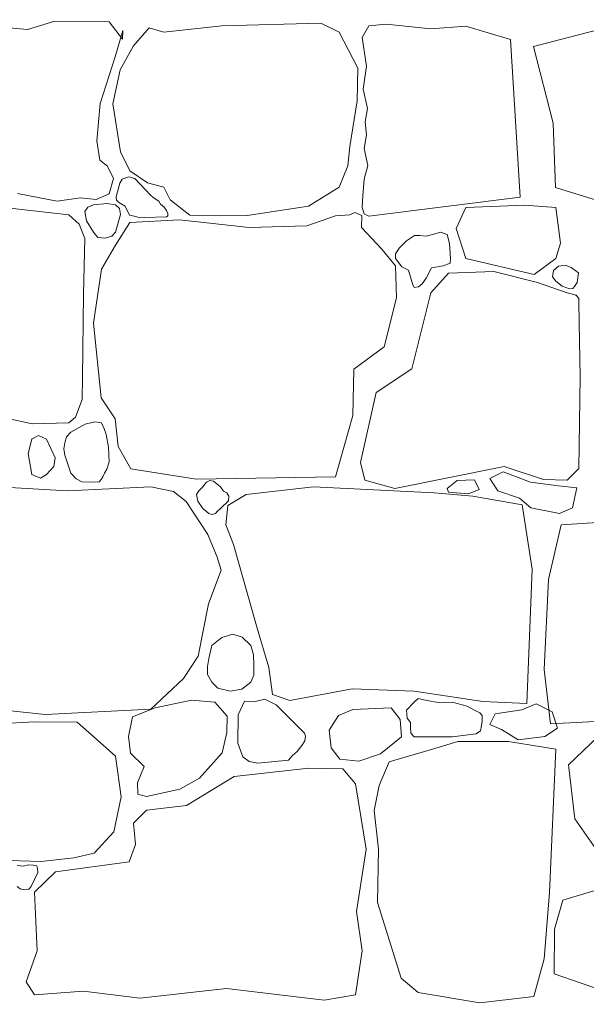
# Model space of a CAD drawing. Header units: millimetres. Extents: x 16408 to 141596, y -21057 to 26364.
# Tile 101 of 144: x 61635 to 62148, y -4456 to -3564. Entities that reach past the tile are written whole.
import ezdxf

# ---------------------------------------------------------------- set-up
doc = ezdxf.new("R2010")
doc.units = ezdxf.units.MM
doc.header["$MEASUREMENT"] = 0
doc.linetypes.add('Wipeout_Contour', pattern=[1000, 0, -1000])
doc.layers.add('_elementy3d', color=7, linetype='Continuous')
doc.layers.add('_elementy3d_Nr_pióra__101', color=7, linetype='Continuous', lineweight=5, true_color=0xb2b2b2)

# ---------------------------------------------------------------- blocks, each defined once
blk = doc.blocks.new('*X6')
at = {"layer": '_elementy3d_Nr_pióra__101', "color": 253, "linetype": 'Continuous', "lineweight": 5, "true_color": 0xb2b2b2}
for p, q in [((61666.58, -3565.58), (61641.81, -3573.26)), ((61715.62, -3566.33), (61666.58, -3565.58)), ((61641.81, -3573.26), (61610.11, -3570.29)), ((61727.75, -3581.93), (61715.62, -3566.33)), ((61721.32, -3598.03), (61728, -3574.01)), ((61728, -3574.01), (61727.75, -3581.93)), ((61752.03, -3571.78), (61737.66, -3588.12)), ((61765.4, -3575.49), (61752.03, -3571.78)), ((61817.66, -3569.8), (61765.4, -3575.49)), ((61907.32, -3567.57), (61817.66, -3569.8)), ((61923.92, -3575.49), (61907.32, -3567.57)), ((61950.91, -3570.04), (61944.9, -3580.53)), ((61966.51, -3568.49), (61950.91, -3570.04)), ((62006.89, -3572.77), (61966.51, -3568.49)), ((62038.59, -3570.29), (62006.89, -3572.77)), ((62079.15, -3582.42), (62038.59, -3570.29)), ((62100, -3588.7), (62183.91, -3566.82)), ((61941.01, -3608.19), (61923.92, -3575.49)), ((61944.9, -3580.53), (61948.91, -3606.56)), ((62087.76, -3725.09), (62079.15, -3582.42)), ((61737.66, -3588.12), (61725.77, -3609.67)), ((62117.67, -3658.11), (62100, -3588.7)), ((61707.69, -3640.14), (61721.32, -3598.03)), ((61725.77, -3609.67), (61719.09, -3640.63)), ((61940.26, -3637.91), (61941.01, -3608.19)), ((61948.91, -3606.56), (61945.63, -3627.11)), ((61945.63, -3627.11), (61949.64, -3644.63)), ((61704.72, -3674.07), (61707.69, -3640.14)), ((61719.09, -3640.63), (61726.02, -3683.98)), ((61933.82, -3679.27), (61940.26, -3637.91)), ((61949.64, -3644.63), (61947.68, -3656.75)), ((61947.68, -3656.75), (61948.82, -3668.62)), ((62119.98, -3716.16), (62117.67, -3658.11)), ((61948.82, -3668.62), (61946.61, -3681.06)), ((61707.45, -3691.41), (61704.72, -3674.07)), ((61931.84, -3696.61), (61933.82, -3679.27)), ((61946.61, -3681.06), (61949.97, -3696.29)), ((61726.02, -3683.98), (61734.44, -3701.31)), ((61714.38, -3696.85), (61707.45, -3691.41)), ((61719.58, -3708.25), (61714.38, -3696.85)), ((61923.92, -3715.93), (61931.84, -3696.61)), ((61949.97, -3696.29), (61946.53, -3708.65)), ((61733.63, -3706.61), (61727.59, -3708.75)), ((61738.86, -3708.21), (61733.63, -3706.61)), ((61734.44, -3701.31), (61750.54, -3711.96)), ((61715.62, -3721.87), (61719.58, -3708.25)), ((61725.37, -3712.48), (61722.25, -3724.82)), ((61727.59, -3708.75), (61725.37, -3712.48)), ((61753.41, -3723.55), (61738.86, -3708.21)), ((61750.54, -3711.96), (61765.4, -3715.93)), ((61765.4, -3715.93), (61771.1, -3727.57)), ((61896.18, -3733.02), (61923.92, -3715.93)), ((61946.53, -3708.65), (61945.47, -3723.8)), ((62208.93, -3744.12), (62119.98, -3716.16)), ((61632.65, -3721.62), (61668.56, -3728.56)), ((61668.56, -3728.56), (61689.86, -3725.59)), ((61689.86, -3725.59), (61703.98, -3727.07)), ((61703.98, -3727.07), (61715.62, -3721.87)), ((61722.25, -3724.82), (61722.4, -3727.86)), ((61756.49, -3725.83), (61753.41, -3723.55)), ((61760.83, -3728.58), (61756.49, -3725.83)), ((61945.47, -3723.8), (61944.9, -3734.44)), ((61950.91, -3742.18), (62087.76, -3725.09)), ((61679.21, -3740.94), (61607.88, -3733.02)), ((61696.37, -3734.07), (61693.6, -3738.05)), ((61701.5, -3732.03), (61696.37, -3734.07)), ((61714.1, -3730.71), (61701.5, -3732.03)), ((61721.57, -3732.03), (61714.1, -3730.71)), ((61725.16, -3735.41), (61721.57, -3732.03)), ((61722.4, -3727.86), (61724.32, -3729.58)), ((61724.32, -3729.58), (61730.4, -3733.27)), ((61730.4, -3733.27), (61734.3, -3741.28)), ((61762.34, -3731.34), (61760.83, -3728.58)), ((61765.44, -3733.98), (61762.34, -3731.34)), ((61767.66, -3737.17), (61765.44, -3733.98)), ((61771.1, -3727.57), (61788.68, -3741.19)), ((61840.7, -3741.68), (61896.18, -3733.02)), ((61944.9, -3734.44), (61946.61, -3740.01)), ((62038.59, -3734.44), (62029.99, -3753.41)), ((62091.95, -3732.41), (62038.59, -3734.44)), ((62120.33, -3734.44), (62091.95, -3732.41)), ((62124.36, -3766.63), (62120.33, -3734.44)), ((61688.75, -3749.38), (61679.21, -3740.94)), ((61693.6, -3738.05), (61695.36, -3746.51)), ((61721.57, -3756.79), (61726.08, -3740.81)), ((61726.08, -3740.81), (61725.16, -3735.41)), ((61734.3, -3741.28), (61739.87, -3742.45)), ((61739.87, -3742.45), (61743.23, -3743.79)), ((61743.23, -3743.79), (61748.13, -3743.5)), ((61748.13, -3743.5), (61767.54, -3742.95)), ((61767.54, -3742.95), (61768.96, -3741.78)), ((61768.92, -3739.85), (61767.66, -3737.17)), ((61768.96, -3741.78), (61768.92, -3739.85)), ((61788.68, -3741.19), (61840.7, -3741.68)), ((61920.7, -3741.93), (61894.69, -3750.85)), ((61933.76, -3741.07), (61920.7, -3741.93)), ((61938.18, -3738.78), (61933.76, -3741.07)), ((61944.57, -3741.48), (61938.18, -3738.78)), ((61944.23, -3752.58), (61944.57, -3741.48)), ((61946.61, -3740.01), (61950.91, -3742.18)), ((61693.84, -3762.37), (61688.75, -3749.38)), ((61695.36, -3746.51), (61701.5, -3756.79)), ((61734.44, -3747.88), (61721.57, -3768.45)), ((61779.52, -3745.4), (61734.44, -3747.88)), ((61842.43, -3752.58), (61779.52, -3745.4)), ((61894.69, -3750.85), (61842.43, -3752.58)), ((61962.55, -3772.15), (61944.23, -3752.58)), ((61701.5, -3756.79), (61705.55, -3761.44)), ((61705.55, -3761.44), (61712.04, -3762.11)), ((61712.04, -3762.11), (61718.08, -3760.18)), ((61718.08, -3760.18), (61721.57, -3756.79)), ((61992.38, -3759.82), (61985.09, -3764.41)), ((61997.05, -3759.74), (61992.38, -3759.82)), ((62002.68, -3760.26), (61997.05, -3759.74)), ((62016.12, -3756.79), (62002.68, -3760.26)), ((62021.69, -3758.68), (62016.12, -3756.79)), ((62023.9, -3767.03), (62021.69, -3758.68)), ((62029.99, -3753.41), (62038.59, -3780.45)), ((61692.52, -3812.85), (61693.84, -3762.37)), ((61721.57, -3768.45), (61708.68, -3790.23)), ((61985.09, -3764.41), (61978.38, -3771.12)), ((62024.8, -3780.62), (62023.9, -3767.03)), ((62120.33, -3780.45), (62124.36, -3766.63)), ((61974.94, -3787.26), (61962.55, -3772.15)), ((61978.38, -3771.12), (61974.92, -3776.29)), ((61974.92, -3776.29), (61974.94, -3780.45)), ((61974.94, -3780.45), (61980.84, -3788.07)), ((61975.93, -3816.24), (61974.94, -3787.26)), ((61980.84, -3788.07), (61986.81, -3791.1)), ((62007.69, -3789.13), (62018.31, -3787.33)), ((62018.31, -3787.33), (62024.55, -3784.71)), ((62024.55, -3784.71), (62024.8, -3780.62)), ((62038.59, -3780.45), (62100.51, -3795.15)), ((62100.51, -3795.15), (62120.33, -3780.45)), ((62118.21, -3791.36), (62122.63, -3787.35)), ((62122.63, -3787.35), (62128.63, -3786.63)), ((62128.63, -3786.63), (62134.16, -3788.56)), ((61708.68, -3790.23), (61701.5, -3839.02)), ((61986.81, -3791.1), (61990.54, -3803.36)), ((62002.78, -3798.47), (62007.69, -3789.13)), ((62022.99, -3793.7), (62007.14, -3811.53)), ((62064.1, -3792.21), (62022.99, -3793.7)), ((62103.73, -3802.37), (62064.1, -3792.21)), ((62117.22, -3797.21), (62118.21, -3791.36)), ((62120.33, -3801), (62117.22, -3797.21)), ((62134.16, -3788.56), (62140.8, -3793.66)), ((62140.8, -3793.66), (62139.66, -3802.21)), ((61990.54, -3803.36), (61991.89, -3806.65)), ((61991.89, -3806.65), (61995.82, -3806.16)), ((61995.82, -3806.16), (61999.26, -3803.46)), ((61999.26, -3803.46), (62002.78, -3798.47)), ((62130.48, -3811.53), (62103.73, -3802.37)), ((62125.83, -3805.64), (62120.33, -3801)), ((62132.5, -3808.03), (62125.83, -3805.64)), ((62137.09, -3805.95), (62135.51, -3807.67)), ((62139.66, -3802.21), (62137.09, -3805.95)), ((61691.77, -3888.18), (61692.52, -3812.85)), ((62007.14, -3811.53), (61989.8, -3880.38)), ((62138.52, -3813.77), (62130.48, -3811.53)), ((62135.51, -3807.67), (62132.5, -3808.03)), ((62141.06, -3816.8), (62138.52, -3813.77)), ((61964.78, -3860.57), (61975.93, -3816.24)), ((62141.13, -3819.21), (62141.06, -3816.8)), ((62141.38, -3839.52), (62141.13, -3819.21)), ((61701.5, -3839.02), (61708.44, -3906.64)), ((62142.37, -3887.32), (62141.38, -3839.52)), ((61937.29, -3880.88), (61964.78, -3860.57)), ((61936.3, -3922.74), (61937.29, -3880.88)), ((61989.8, -3880.38), (61957.6, -3901.93)), ((61691.3, -3908.34), (61691.77, -3888.18)), ((62140.88, -3970.79), (62142.37, -3887.32)), ((61957.6, -3901.93), (61943.48, -3965.09)), ((61685.27, -3924.06), (61691.3, -3908.34)), ((61708.44, -3906.64), (61721.32, -3925.71)), ((61624.06, -3925.29), (61646.09, -3930.28)), ((61646.09, -3930.28), (61679.21, -3929.18)), ((61679.21, -3929.18), (61685.27, -3924.06)), ((61693.94, -3930.38), (61681.19, -3937.85)), ((61702.65, -3928.42), (61693.94, -3930.38)), ((61708.88, -3929.28), (61702.65, -3928.42)), ((61711.41, -3935.37), (61708.88, -3929.28)), ((61721.32, -3925.71), (61723.79, -3950.73)), ((61920.7, -3978.22), (61936.3, -3922.74)), ((61681.19, -3937.85), (61677.14, -3942.11)), ((61713.19, -3940), (61711.41, -3935.37)), ((61645.77, -3944.04), (61642.55, -3957.17)), ((61651.86, -3940.8), (61645.77, -3944.04)), ((61658.9, -3944.04), (61651.86, -3940.8)), ((61666.83, -3960.88), (61658.9, -3944.04)), ((61675.56, -3947.47), (61674.79, -3952.74)), ((61677.14, -3942.11), (61675.56, -3947.47)), ((61715.29, -3951.3), (61713.19, -3940)), ((61642.55, -3957.17), (61645.77, -3976.24)), ((61674.79, -3952.74), (61675.74, -3958.65)), ((61715.87, -3964.61), (61715.29, -3951.3)), ((61723.79, -3950.73), (61735.43, -3971.04)), ((61665.59, -3968.81), (61666.83, -3960.88)), ((61675.74, -3958.65), (61681.19, -3975)), ((61713.62, -3971.17), (61715.87, -3964.61)), ((61943.48, -3965.09), (61947.2, -3981.19)), ((61658.9, -3976.24), (61665.59, -3968.81)), ((61681.19, -3975), (61685.8, -3979.98)), ((61710.17, -3978.3), (61711.41, -3975)), ((61711.41, -3975), (61713.62, -3971.17)), ((61735.43, -3971.04), (61794.63, -3980.2)), ((61974.44, -3988.62), (62073.51, -3968.81)), ((62072.61, -3973.54), (62060.54, -3979.72)), ((62097.34, -3982.96), (62072.61, -3973.54)), ((62073.51, -3968.81), (62109.18, -3980.69)), ((62130.48, -3981.19), (62140.88, -3970.79)), ((61645.77, -3976.24), (61653.62, -3979.51)), ((61653.62, -3979.51), (61658.9, -3976.24)), ((61685.8, -3979.98), (61691.07, -3982.8)), ((61691.07, -3982.8), (61698.49, -3982.9)), ((61698.49, -3982.9), (61706.72, -3982.71)), ((61706.72, -3982.71), (61708.4, -3980.7)), ((61708.4, -3980.7), (61710.17, -3978.3)), ((61794.63, -3980.2), (61920.7, -3978.22)), ((61803.9, -3982.89), (61800.57, -3987.13)), ((61807.05, -3981.54), (61803.9, -3982.89)), ((61810.23, -3982.18), (61807.05, -3981.54)), ((61816.67, -3987.13), (61810.23, -3982.18)), ((61947.2, -3981.19), (61974.44, -3988.62)), ((62021.68, -3988.85), (62030.81, -3981.49)), ((62030.81, -3981.49), (62046.7, -3980.9)), ((62046.7, -3980.9), (62050.83, -3989.73)), ((62060.54, -3979.72), (62067.6, -3990.91)), ((62122.65, -3986.49), (62097.34, -3982.96)), ((62109.18, -3980.69), (62130.48, -3981.19)), ((61677.97, -3990.85), (61610.6, -3987.13)), ((61753.41, -3987.13), (61677.97, -3990.85)), ((61774.07, -3991.59), (61753.41, -3987.13)), ((61785.46, -4000.51), (61774.07, -3991.59)), ((61796.97, -3990.8), (61794.88, -3994.07)), ((61800.57, -3987.13), (61796.97, -3990.8)), ((61819.43, -3991.05), (61816.67, -3987.13)), ((61822.37, -3992.58), (61819.43, -3991.05)), ((61824.27, -3995.76), (61822.37, -3992.58)), ((61900.88, -3987.13), (61839.71, -3994.32)), ((62010.11, -3992.58), (61900.88, -3987.13)), ((62045.03, -3995.8), (62010.11, -3992.58)), ((62023.15, -3992.09), (62021.68, -3988.85)), ((62041.11, -3993.56), (62023.15, -3992.09)), ((62050.83, -3989.73), (62041.11, -3993.56)), ((62067.6, -3990.91), (62087.33, -3997.39)), ((62139.14, -3988.26), (62122.65, -3986.49)), ((62135.31, -4006.22), (62139.14, -3988.26)), ((61805.03, -4030.48), (61785.46, -4000.51)), ((61794.88, -3994.07), (61795.99, -4000.31)), ((61795.99, -4000.31), (61800.57, -4006.95)), ((61816.67, -4006.95), (61823.73, -4000.06)), ((61839.71, -3994.32), (61823.11, -4004.22)), ((61823.73, -4000.06), (61824.27, -3995.76)), ((62089.81, -4003.68), (62045.03, -3995.8)), ((62087.33, -3997.39), (62097.63, -4006.22)), ((61800.57, -4006.95), (61806.15, -4011.36)), ((61811.94, -4011.31), (61813.98, -4009.2)), ((61813.98, -4009.2), (61816.67, -4006.95)), ((61823.11, -4004.22), (61821.38, -4021.81)), ((62098.77, -4061.94), (62089.81, -4003.68)), ((62097.63, -4006.22), (62123.54, -4011.52)), ((62123.54, -4011.52), (62135.31, -4006.22)), ((61806.15, -4011.36), (61809, -4012.2)), ((61809, -4012.2), (61811.94, -4011.31)), ((62169.88, -4018.79), (62125.08, -4021.54)), ((61821.38, -4021.81), (61828.41, -4039.38)), ((62125.08, -4021.54), (62113.43, -4071.27)), ((61813.7, -4050.79), (61805.03, -4030.48)), ((61828.41, -4039.38), (61849.86, -4115.18)), ((61817.17, -4062.68), (61813.7, -4050.79)), ((61805.77, -4093.14), (61817.17, -4062.68)), ((62094.08, -4183.54), (62098.77, -4061.94)), ((62113.43, -4071.27), (62109.54, -4152.69)), ((61796.36, -4140.7), (61805.77, -4093.14)), ((61849.86, -4115.18), (61860.26, -4150.85)), ((61817.64, -4123.69), (61808.87, -4130.85)), ((61827.86, -4120.76), (61817.64, -4123.69)), ((61836.11, -4123.25), (61827.86, -4120.76)), ((61844.09, -4130.85), (61836.11, -4123.25)), ((61808.87, -4130.85), (61806.08, -4142.54)), ((61846.41, -4139.45), (61844.09, -4130.85)), ((61782.99, -4160.76), (61796.36, -4140.7)), ((61806.08, -4142.54), (61804.9, -4149.79)), ((61846.67, -4148.83), (61846.41, -4139.45)), ((61804.9, -4149.79), (61804.81, -4157.25)), ((61846.71, -4157.82), (61846.67, -4148.83)), ((61860.26, -4150.85), (61863.73, -4175.37)), ((62109.54, -4152.69), (62115.51, -4201.71)), ((61753.41, -4188.5), (61782.99, -4160.76)), ((61804.81, -4157.25), (61808.87, -4163.98)), ((61844.09, -4163.98), (61846.71, -4157.82)), ((61808.87, -4163.98), (61814.11, -4169.61)), ((61814.11, -4169.61), (61825.24, -4172.35)), ((61825.24, -4172.35), (61835.89, -4170.3)), ((61835.89, -4170.3), (61844.09, -4163.98)), ((61879.33, -4180.57), (61935.81, -4170.17)), ((61935.81, -4170.17), (61992.03, -4172.15)), ((61790.42, -4180.32), (61757.48, -4187.26)), ((61811.47, -4182.06), (61790.42, -4180.32)), ((61856.58, -4179.43), (61847.93, -4181.65)), ((61866.95, -4184.53), (61856.58, -4179.43)), ((61863.73, -4175.37), (61879.33, -4180.57)), ((61992.03, -4172.15), (62054.2, -4181.56)), ((61995.57, -4178.93), (61992.03, -4182.31)), ((62003.4, -4180.75), (61995.57, -4178.93)), ((61610.6, -4188.5), (61657.91, -4193.45)), ((61657.91, -4193.45), (61753.41, -4188.5)), ((61757.48, -4187.26), (61736.92, -4195.43)), ((61822.62, -4194.94), (61811.47, -4182.06)), ((61838.24, -4181.3), (61832.66, -4193.7)), ((61847.93, -4181.65), (61838.24, -4181.3)), ((61892.71, -4210.29), (61866.95, -4184.53)), ((61936.3, -4188.74), (61923.42, -4194.19)), ((61970.98, -4187.26), (61936.3, -4188.74)), ((61979.15, -4197.91), (61970.98, -4187.26)), ((61992.03, -4182.31), (61985.1, -4189.46)), ((61985.1, -4189.46), (61985.71, -4196.57)), ((62014.09, -4182.52), (62003.4, -4180.75)), ((62026.21, -4182.31), (62014.09, -4182.52)), ((62039.93, -4185.93), (62026.21, -4182.31)), ((62045.82, -4189.18), (62039.93, -4185.93)), ((62051.39, -4191.94), (62045.82, -4189.18)), ((62054.2, -4181.56), (62094.08, -4183.54)), ((62065.26, -4192.81), (62089.45, -4189.2)), ((62089.45, -4189.2), (62102.45, -4183.78)), ((62102.45, -4183.78), (62116.89, -4191.01)), ((61736.92, -4195.43), (61733.19, -4213.37)), ((61822.37, -4209.8), (61822.62, -4194.94)), ((61832.66, -4193.7), (61832.28, -4219.21)), ((61923.42, -4194.19), (61915.11, -4207.59)), ((61980.52, -4213.49), (61979.15, -4197.91)), ((61985.71, -4196.57), (61988.58, -4200.75)), ((62053.48, -4194.25), (62051.39, -4191.94)), ((62053.54, -4199.38), (62053.48, -4194.25)), ((62060.56, -4202.56), (62065.26, -4192.81)), ((62115.51, -4201.71), (62204.23, -4197.21)), ((62116.89, -4191.01), (62121.59, -4205.81)), ((61648.25, -4200.14), (61610.6, -4202.12)), ((61686.89, -4200.39), (61648.25, -4200.14)), ((61702.24, -4213.76), (61686.89, -4200.39)), ((61988.58, -4200.75), (61988.46, -4205.11)), ((61988.46, -4205.11), (61989.02, -4210.18)), ((62051.88, -4208.19), (62053.04, -4203.34)), ((62053.04, -4203.34), (62053.54, -4199.38)), ((62071.04, -4206.89), (62060.56, -4202.56)), ((62086.2, -4216.28), (62071.04, -4206.89)), ((62121.59, -4205.81), (62110.39, -4213.39)), ((62164.91, -4207.19), (62131.63, -4238.88)), ((61721.56, -4231.1), (61702.24, -4213.76)), ((61733.19, -4213.37), (61735.19, -4228.37)), ((61818.06, -4228.2), (61822.37, -4209.8)), ((61893.68, -4212.9), (61892.71, -4210.29)), ((61893.07, -4217.14), (61893.68, -4212.9)), ((61915.11, -4207.59), (61916.73, -4223.67)), ((61961.32, -4228.87), (61980.52, -4213.49)), ((61989.02, -4210.18), (61992.03, -4213.51)), ((61992.03, -4213.51), (62026.21, -4213.51)), ((62026.21, -4213.51), (62047.97, -4210.84)), ((62047.97, -4210.84), (62051.88, -4208.19)), ((62110.39, -4213.39), (62086.2, -4216.28)), ((61832.28, -4219.21), (61836.8, -4231.72)), ((61886.04, -4226.87), (61890.18, -4221.33)), ((61890.18, -4221.33), (61893.07, -4217.14)), ((61916.73, -4223.67), (61924.66, -4233.82)), ((62008.62, -4224.66), (61984.6, -4231.59)), ((62031.41, -4217.72), (62008.62, -4224.66)), ((62054.44, -4217.72), (62031.41, -4217.72)), ((62077.48, -4217.72), (62054.44, -4217.72)), ((62120.07, -4224.76), (62077.48, -4217.72)), ((62114.39, -4354.4), (62120.07, -4224.76)), ((61726.76, -4268), (61721.56, -4231.1)), ((61735.19, -4228.37), (61747.57, -4240.51)), ((61797.6, -4250.91), (61818.06, -4228.2)), ((61836.8, -4231.72), (61842.52, -4235.91)), ((61878.14, -4234.64), (61881.91, -4230.42)), ((61881.81, -4230.6), (61886.04, -4226.87)), ((61924.66, -4233.82), (61941.75, -4235.56)), ((61941.75, -4235.56), (61961.32, -4228.87)), ((61984.6, -4231.59), (61969.22, -4236.22)), ((61747.57, -4240.51), (61741.38, -4255.12)), ((61896.42, -4242), (61829.06, -4249.43)), ((61842.52, -4235.91), (61850.36, -4237.29)), ((61850.36, -4237.29), (61878.14, -4234.64)), ((61927.38, -4242.49), (61896.42, -4242)), ((61938.78, -4256.29), (61927.38, -4242.49)), ((61969.22, -4236.22), (61960.15, -4257.73)), ((62131.63, -4238.88), (62137.52, -4287.94)), ((61779.77, -4261.07), (61797.6, -4250.91)), ((61829.06, -4249.43), (61785.71, -4275.68)), ((61741.38, -4255.12), (61741.62, -4265.53)), ((61948.44, -4315.31), (61938.78, -4256.29)), ((61960.15, -4257.73), (61955.62, -4280.33)), ((61720.08, -4299.46), (61726.76, -4268)), ((61741.62, -4265.53), (61749.55, -4267.75)), ((61749.55, -4267.75), (61779.77, -4261.07)), ((61785.71, -4275.68), (61749.55, -4279.89)), ((61749.55, -4279.89), (61737.91, -4291.78)), ((61955.62, -4280.33), (61959.53, -4315.14)), ((61737.91, -4291.78), (61739.64, -4311.1)), ((62137.52, -4287.94), (62164.91, -4327.19)), ((61702.24, -4318.78), (61720.08, -4299.46)), ((61739.64, -4311.1), (61733.95, -4326.7)), ((61654.19, -4326.45), (61683.67, -4322.99)), ((61683.67, -4322.99), (61702.24, -4318.78)), ((61939.77, -4371.78), (61948.44, -4315.31)), ((61959.53, -4315.14), (61958.59, -4363.61)), ((61612.34, -4325.22), (61654.19, -4326.45)), ((61637.79, -4330.61), (61632.45, -4330.19)), ((61642.88, -4329.55), (61637.79, -4330.61)), ((61646.99, -4329.68), (61642.88, -4329.55)), ((61648.28, -4330.19), (61646.99, -4329.68)), ((61650.31, -4330.48), (61648.28, -4330.19)), ((61650.92, -4332.92), (61650.31, -4330.48)), ((61733.95, -4326.7), (61667.07, -4335.87)), ((61645.19, -4349.23), (61651.05, -4336.33)), ((61667.07, -4335.87), (61648.25, -4354.19)), ((61651.05, -4336.33), (61650.92, -4332.92)), ((61632.45, -4349.23), (61635.12, -4351.13)), ((61643, -4351.45), (61645.19, -4349.23)), ((62182.14, -4344.78), (62126.65, -4361.38)), ((61635.12, -4351.13), (61639.24, -4352)), ((61639.24, -4352), (61643, -4351.45)), ((61648.25, -4354.19), (61650.48, -4407.2)), ((62109.72, -4414.55), (62114.39, -4354.4)), ((61958.59, -4363.61), (61980.14, -4432.21)), ((62126.65, -4361.38), (62119.13, -4387.84)), ((61944.97, -4407.2), (61939.77, -4371.78)), ((62119.13, -4387.84), (62118.64, -4428.15)), ((61650.48, -4407.2), (61640.57, -4435.43)), ((61938.78, -4447.07), (61944.97, -4407.2)), ((62100.33, -4448.64), (62109.72, -4414.55)), ((62118.64, -4428.15), (62182.14, -4450.29)), ((61640.57, -4435.43), (61648.25, -4447.07)), ((61980.14, -4432.21), (61995.5, -4445.09)), ((61648.25, -4447.07), (61692.58, -4443.85)), ((61692.58, -4443.85), (61743.61, -4450.29)), ((61743.61, -4450.29), (61821.87, -4441.38)), ((61821.87, -4441.38), (61910.54, -4452.03)), ((61910.54, -4452.03), (61938.78, -4447.07)), ((61995.5, -4445.09), (62051.47, -4454.5)), ((62051.47, -4454.5), (62100.33, -4448.64))]:
    blk.add_line(p, q, dxfattribs=at)
for p in [(61715.62, -3721.87), (62138.52, -3813.77), (61645.77, -3944.04), (61658.9, -3976.24), (61816.67, -4006.95)]:
    blk.add_point(p, dxfattribs=at)
blk = doc.blocks.new('Wypełnienie_3_4', base_point=(0, 0))
at = {"color": 254, "linetype": 'Wipeout_Contour', "lineweight": 0, "ltscale": 312903.522761}
blk.add_wipeout([(63218.74, -5468.71), (64586.19, -5504.44), (64586.19, -2730), (59840.54, -2730), (59840.54, -5380)], dxfattribs=at).dxf.layer = '_elementy3d'
at = {"layer": '_elementy3d_Nr_pióra__101', "color": 253, "linetype": 'Continuous', "lineweight": 5, "true_color": 0xb2b2b2}
blk.add_blockref('*X6', (0, 0), dxfattribs=at)

msp = doc.modelspace()

# ---------------------------------------------------------------- block references
at = {"layer": '_elementy3d_Nr_pióra__101', "color": 253, "linetype": 'Continuous', "lineweight": 5, "true_color": 0xb2b2b2}
msp.add_blockref('Wypełnienie_3_4', (0, 0), dxfattribs=at)

doc.saveas('drawing.dxf')
